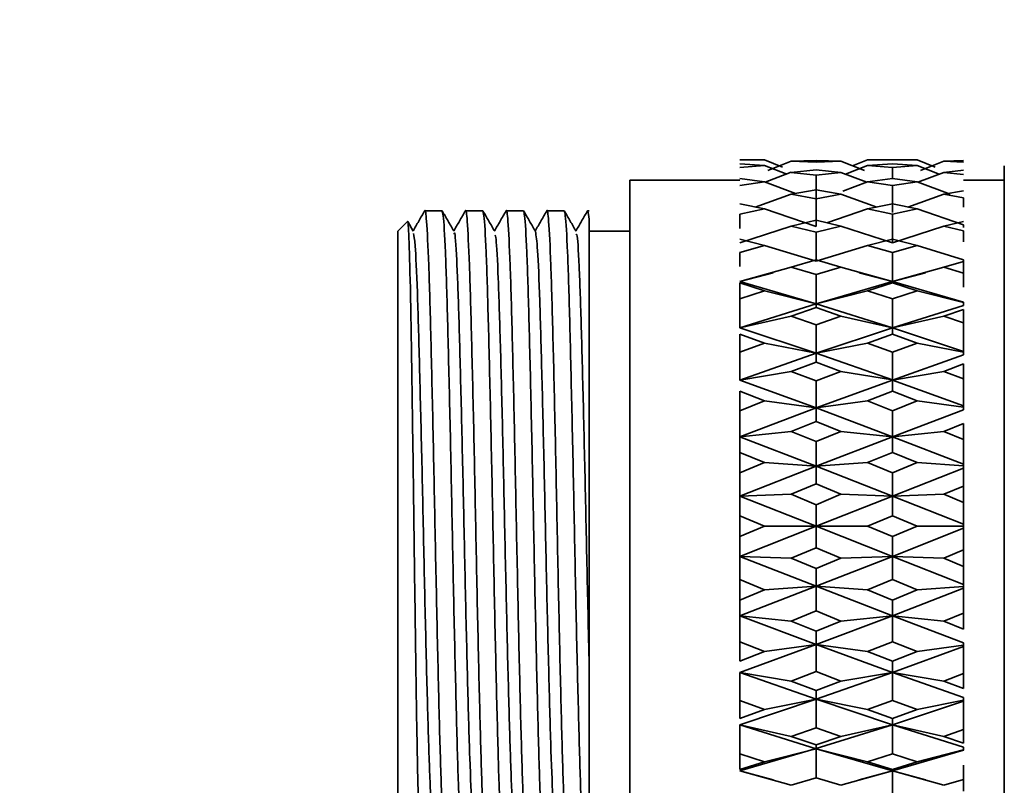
# Model space of a CAD drawing. Header units: millimetres. Extents: x -7686 to -856, y -458 to 6140.
# Tile 30 of 102: x -6019 to -5994, y 3484 to 3503. Entities that reach past the tile are written whole.
import ezdxf

# ---------------------------------------------------------------- set-up
doc = ezdxf.new("R2010")
doc.units = ezdxf.units.MM
doc.header["$LTSCALE"] = 5
doc.header["$PDSIZE"] = -1
doc.dimstyles.new('本体 安装', dxfattribs={"dimtxt": 24, "dimasz": 12, "dimexe": 7, "dimexo": 0.625, "dimtad": 1, "dimtoh": 1, "dimtxsty": 'Standard', "dimcen": 2.5, "dimclrd": 1, "dimclre": 1, "dimclrt": 4, "dimadec": 0, "dimazin": 0, "dimtfac": 1, "dimtmove": 0, "dimatfit": 3, "dimfxl": 1, "dimarcsym": 0})

# ---------------------------------------------------------------- blocks, each defined once
blk = doc.blocks.new('*D78')
at = {"color": 1, "linetype": 'ByBlock', "lineweight": -2, "transparency": 16777216}
for p, q in [((-5843.335, 3598.258), (-6087.363, 3598.258)), ((-6080.363, 3586.258), (-6080.363, 3220.258)), ((-5831.336, 3208.258), (-6087.363, 3208.258))]:
    blk.add_line(p, q, dxfattribs=at)
at = {"color": 1, "linetype": 'ByBlock', "transparency": 16777216}
for points in [[(-6082.363, 3586.258), (-6078.363, 3586.258), (-6080.363, 3598.258)], [(-6082.363, 3220.258), (-6078.363, 3220.258), (-6080.363, 3208.258)]]:
    blk.add_solid(points, dxfattribs=at)
at = {"layer": 'Defpoints', "color": 0, "linetype": 'ByBlock', "transparency": 16777216}
for p in [(-5842.71, 3598.258), (-6080.363, 3208.258), (-5830.711, 3208.258)]:
    blk.add_point(p, dxfattribs=at)
at = {"color": 4, "linetype": 'ByBlock', "transparency": 16777216, "insert": (-6092.988, 3427.581), "char_height": 24, "attachment_point": 5, "rotation": 90}
blk.add_mtext('390', dxfattribs=at)

msp = doc.modelspace()

# ---------------------------------------------------------------- linework, layer by layer
at = {"linetype": 'Continuous', "lineweight": 35}
for p, q in [((-6000.382, 3499.313), (-6000.995, 3499.313)), ((-6000.994, 3499.31), (-6000.385, 3499.313)), ((-6000.385, 3499.176), (-6000.994, 3499.217)), ((-6000.994, 3499.128), (-6000.385, 3499.176)), ((-6000.385, 3499.313), (-5999.94, 3499.137)), ((-6000.385, 3499.176), (-5999.841, 3498.965)), ((-5999.73, 3499.279), (-6000.306, 3499.052)), ((-5999.73, 3499.279), (-5999.119, 3499.298)), ((-5999.119, 3499.298), (-5999.73, 3499.279)), ((-5999.119, 3499.253), (-5999.73, 3499.279)), ((-5999.119, 3499.298), (-5998.508, 3499.279)), ((-5999.119, 3499.298), (-5998.508, 3499.279)), ((-5999.119, 3499.253), (-5998.508, 3499.279)), ((-5998.508, 3499.278), (-5997.933, 3499.052)), ((-5997.854, 3499.177), (-5998.399, 3498.964)), ((-5997.854, 3499.313), (-5998.225, 3499.167)), ((-5996.632, 3499.313), (-5997.857, 3499.313)), ((-5997.245, 3499.31), (-5997.854, 3499.313)), ((-5997.854, 3499.176), (-5997.245, 3499.217)), ((-5997.245, 3499.128), (-5997.854, 3499.176)), ((-5997.245, 3499.31), (-5996.635, 3499.313)), ((-5996.635, 3499.176), (-5997.245, 3499.217)), ((-5997.245, 3499.128), (-5996.635, 3499.176)), ((-5997.245, 3498.854), (-5997.244, 3499.128)), ((-5996.634, 3499.314), (-5996.19, 3499.137)), ((-5996.634, 3499.177), (-5996.091, 3498.964)), ((-5996.555, 3499.052), (-5995.98, 3499.278)), ((-5995.494, 3499.294), (-5995.98, 3499.279)), ((-5995.98, 3499.279), (-5995.494, 3499.259)), ((-5994.494, 3499.018), (-5994.494, 3499.169)), ((-5999.73, 3499.007), (-6000.366, 3498.763)), ((-5999.73, 3499.006), (-5999.119, 3499.069)), ((-5999.119, 3498.937), (-5999.73, 3499.006)), ((-5999.119, 3499.069), (-5998.508, 3499.006)), ((-5999.119, 3498.937), (-5998.508, 3499.006)), ((-5999.119, 3498.937), (-5999.119, 3498.3)), ((-5998.508, 3499.006), (-5997.873, 3498.764)), ((-5996.615, 3498.764), (-5995.98, 3499.006)), ((-5995.494, 3499.057), (-5995.98, 3499.006)), ((-5995.98, 3499.006), (-5995.494, 3498.952)), ((-5994.494, 3498.902), (-5994.494, 3499.017)), ((-6000.994, 3498.813), (-6003.695, 3498.813)), ((-6000.385, 3498.77), (-6000.994, 3498.854)), ((-6000.994, 3498.68), (-6000.385, 3498.77)), ((-6000.385, 3498.77), (-5999.625, 3498.488)), ((-5997.854, 3498.771), (-5998.458, 3498.546)), ((-5997.854, 3498.77), (-5997.245, 3498.854)), ((-5997.245, 3498.68), (-5997.854, 3498.77)), ((-5996.635, 3498.77), (-5997.245, 3498.854)), ((-5997.245, 3498.68), (-5996.635, 3498.77)), ((-5997.245, 3498.017), (-5997.244, 3498.68)), ((-5996.634, 3498.771), (-5995.824, 3498.468)), ((-5994.494, 3498.813), (-5995.494, 3498.813)), ((-5999.73, 3498.47), (-6000.612, 3498.154)), ((-5999.73, 3498.47), (-5999.119, 3498.575)), ((-5999.119, 3498.359), (-5999.73, 3498.47)), ((-5999.119, 3498.575), (-5998.508, 3498.47)), ((-5999.119, 3498.359), (-5998.508, 3498.47)), ((-5998.508, 3498.469), (-5997.627, 3498.154)), ((-5996.862, 3498.154), (-5995.98, 3498.469)), ((-5995.494, 3498.554), (-5995.98, 3498.47)), ((-5995.98, 3498.47), (-5995.494, 3498.382)), ((-5995.494, 3498.15), (-5995.494, 3498.382)), ((-6000.385, 3498.107), (-6000.994, 3498.232)), ((-5999.119, 3498.358), (-5999.119, 3497.674)), ((-5997.854, 3498.107), (-5997.245, 3498.232)), ((-5996.635, 3498.107), (-5997.245, 3498.232)), ((-5995.494, 3498.283), (-5995.494, 3498.344)), ((-6008.308, 3498.063), (-6008.73, 3498.063)), ((-6007.308, 3498.063), (-6007.73, 3498.063)), ((-6006.308, 3498.063), (-6006.73, 3498.063)), ((-6005.308, 3498.063), (-6005.73, 3498.063)), ((-6004.694, 3498.063), (-6004.73, 3498.063)), ((-6000.994, 3497.977), (-6000.385, 3498.107)), ((-6000.994, 3497.627), (-6000.994, 3497.977)), ((-6000.385, 3498.107), (-5999.119, 3497.674)), ((-5997.854, 3498.108), (-5998.851, 3497.766)), ((-5997.245, 3497.976), (-5997.854, 3498.107)), ((-5997.245, 3497.976), (-5996.635, 3498.107)), ((-5997.245, 3497.276), (-5997.244, 3497.976)), ((-5996.634, 3498.108), (-5995.494, 3497.715)), ((-6009.157, 3497.801), (-6009.394, 3497.563)), ((-6009.014, 3497.558), (-6009.152, 3497.798)), ((-5999.73, 3497.686), (-6000.994, 3497.276)), ((-5999.73, 3497.686), (-5999.119, 3497.829)), ((-5999.119, 3497.536), (-5999.73, 3497.686)), ((-5999.119, 3497.829), (-5998.508, 3497.686)), ((-5999.119, 3497.536), (-5998.508, 3497.686)), ((-5998.508, 3497.685), (-5997.245, 3497.276)), ((-5997.245, 3497.276), (-5995.98, 3497.685)), ((-5995.494, 3497.8), (-5995.98, 3497.686)), ((-5995.98, 3497.686), (-5995.494, 3497.567)), ((-5995.494, 3497.649), (-5995.494, 3497.715)), ((-6009.394, 3483.063), (-6009.394, 3497.563)), ((-6003.694, 3497.563), (-6004.694, 3497.563)), ((-5999.119, 3497.536), (-5999.119, 3496.824)), ((-5995.494, 3497.299), (-5995.494, 3497.567)), ((-6000.385, 3497.208), (-6000.994, 3497.369)), ((-6000.994, 3497.041), (-6000.385, 3497.208)), ((-6000.385, 3497.207), (-5999.119, 3496.824)), ((-5997.854, 3497.208), (-5999.119, 3496.825)), ((-5997.854, 3497.208), (-5997.245, 3497.369)), ((-5997.245, 3497.041), (-5997.854, 3497.208)), ((-5996.635, 3497.208), (-5997.245, 3497.369)), ((-5997.245, 3497.041), (-5996.635, 3497.208)), ((-5996.634, 3497.208), (-5995.494, 3496.86)), ((-6000.994, 3496.691), (-6000.994, 3497.041)), ((-5997.245, 3496.324), (-5997.244, 3497.041)), ((-5999.73, 3496.677), (-5999.119, 3496.855)), ((-5999.119, 3496.855), (-5998.508, 3496.677)), ((-5995.494, 3496.819), (-5995.98, 3496.677)), ((-5995.494, 3496.793), (-5995.494, 3496.86)), ((-5995.494, 3496.532), (-5995.494, 3496.819)), ((-5999.73, 3496.677), (-6000.994, 3496.324)), ((-6000.994, 3496.324), (-6000.177, 3496.542)), ((-5999.119, 3496.494), (-5999.73, 3496.677)), ((-5999.119, 3496.494), (-5998.508, 3496.677)), ((-5999.119, 3496.494), (-5999.119, 3495.777)), ((-5998.508, 3496.677), (-5997.245, 3496.324)), ((-5997.245, 3496.324), (-5998.06, 3496.541)), ((-5997.245, 3496.323), (-5995.98, 3496.677)), ((-5997.245, 3496.324), (-5996.429, 3496.542)), ((-5995.98, 3496.677), (-5995.494, 3496.532)), ((-5995.494, 3496.182), (-5995.494, 3496.532)), ((-6000.994, 3496.324), (-5999.119, 3495.777)), ((-6000.385, 3496.098), (-6000.994, 3496.292)), ((-6000.994, 3495.9), (-6000.994, 3496.292)), ((-5999.119, 3495.777), (-5997.245, 3496.324)), ((-5997.854, 3496.098), (-5997.245, 3496.292)), ((-5997.245, 3496.324), (-5995.494, 3495.815)), ((-5997.244, 3496.292), (-5997.245, 3496.323)), ((-5996.635, 3496.098), (-5997.245, 3496.292)), ((-6000.994, 3495.9), (-6000.385, 3496.098)), ((-6000.385, 3496.098), (-5999.119, 3495.776)), ((-5997.854, 3496.098), (-5999.119, 3495.777)), ((-5997.245, 3495.9), (-5997.854, 3496.098)), ((-5997.245, 3495.9), (-5996.635, 3496.098)), ((-5996.634, 3496.099), (-5995.494, 3495.807)), ((-6000.994, 3495.189), (-6000.994, 3495.9)), ((-6000.994, 3495.189), (-5999.119, 3495.777)), ((-5999.119, 3495.683), (-5999.119, 3495.777)), ((-5997.245, 3495.189), (-5999.119, 3495.776)), ((-5997.245, 3495.189), (-5997.244, 3495.9)), ((-5997.245, 3495.189), (-5995.494, 3495.739)), ((-5995.494, 3495.807), (-5995.494, 3495.815)), ((-5995.494, 3495.739), (-5995.494, 3495.807)), ((-5999.73, 3495.475), (-6000.994, 3495.189)), ((-5999.73, 3495.475), (-5999.119, 3495.683)), ((-5999.119, 3495.264), (-5999.73, 3495.475)), ((-5999.119, 3495.683), (-5998.508, 3495.475)), ((-5999.119, 3495.264), (-5998.508, 3495.475)), ((-5995.494, 3495.64), (-5995.98, 3495.475)), ((-5995.98, 3495.475), (-5995.494, 3495.308)), ((-5995.494, 3495.308), (-5995.494, 3495.64)), ((-5999.119, 3495.264), (-5999.119, 3494.563)), ((-5998.508, 3495.475), (-5997.245, 3495.189)), ((-5997.245, 3495.188), (-5995.98, 3495.475)), ((-5995.494, 3494.606), (-5995.494, 3495.308)), ((-6000.994, 3495.189), (-5999.119, 3494.563)), ((-6000.385, 3494.813), (-6000.994, 3495.033)), ((-6000.994, 3494.59), (-6000.994, 3495.033)), ((-5999.119, 3494.563), (-5997.245, 3495.189)), ((-5997.854, 3494.813), (-5997.245, 3495.033)), ((-5997.245, 3495.189), (-5995.494, 3494.606)), ((-5997.244, 3495.033), (-5997.245, 3495.188)), ((-5996.635, 3494.813), (-5997.245, 3495.033)), ((-6000.994, 3494.59), (-6000.385, 3494.813)), ((-6000.385, 3494.813), (-5999.119, 3494.563)), ((-5997.854, 3494.813), (-5999.119, 3494.563)), ((-5997.245, 3494.59), (-5997.854, 3494.813)), ((-5997.245, 3494.59), (-5996.635, 3494.813)), ((-5996.634, 3494.814), (-5995.494, 3494.587)), ((-6000.994, 3493.905), (-6000.994, 3494.59)), ((-6000.994, 3493.905), (-5999.119, 3494.563)), ((-5999.119, 3494.347), (-5999.119, 3494.564)), ((-5997.245, 3493.906), (-5999.119, 3494.563)), ((-5997.245, 3493.905), (-5997.244, 3494.59)), ((-5997.245, 3493.905), (-5995.494, 3494.52)), ((-5995.494, 3494.586), (-5995.494, 3494.606)), ((-5995.494, 3494.52), (-5995.494, 3494.586)), ((-5999.73, 3494.117), (-5999.119, 3494.347)), ((-5999.119, 3494.347), (-5998.508, 3494.117)), ((-5995.494, 3494.3), (-5995.98, 3494.117)), ((-5995.494, 3493.932), (-5995.494, 3494.3)), ((-5999.73, 3494.117), (-6000.994, 3493.905)), ((-5999.119, 3493.883), (-5999.73, 3494.117)), ((-5999.119, 3493.883), (-5998.508, 3494.117)), ((-5998.508, 3494.116), (-5997.245, 3493.906)), ((-5997.245, 3493.905), (-5995.98, 3494.116)), ((-5995.98, 3494.117), (-5995.494, 3493.932)), ((-6000.994, 3493.905), (-5999.119, 3493.22)), ((-5999.119, 3493.22), (-5997.245, 3493.905)), ((-5999.119, 3493.884), (-5999.119, 3493.22)), ((-5997.244, 3493.63), (-5997.245, 3493.905)), ((-5997.245, 3493.905), (-5995.494, 3493.267)), ((-5995.494, 3493.267), (-5995.494, 3493.932)), ((-6000.385, 3493.391), (-6000.994, 3493.63)), ((-6000.994, 3493.15), (-6000.994, 3493.63)), ((-5997.854, 3493.391), (-5997.245, 3493.63)), ((-5996.635, 3493.391), (-5997.245, 3493.63)), ((-6000.994, 3493.15), (-6000.385, 3493.391)), ((-6000.385, 3493.391), (-5999.119, 3493.22)), ((-5997.854, 3493.391), (-5999.119, 3493.22)), ((-5997.245, 3493.15), (-5997.854, 3493.391)), ((-5997.245, 3493.15), (-5996.635, 3493.391)), ((-5996.634, 3493.392), (-5995.494, 3493.236)), ((-6000.994, 3492.513), (-5999.119, 3493.22)), ((-6000.994, 3492.513), (-6000.994, 3493.15)), ((-5999.119, 3492.889), (-5999.119, 3493.221)), ((-5997.245, 3492.513), (-5999.119, 3493.22)), ((-5997.245, 3492.513), (-5995.494, 3493.174)), ((-5997.245, 3492.513), (-5997.244, 3493.15)), ((-5995.494, 3493.236), (-5995.494, 3493.267)), ((-5995.494, 3493.174), (-5995.494, 3493.236)), ((-5999.73, 3492.643), (-5999.119, 3492.889)), ((-5999.119, 3492.889), (-5998.508, 3492.643)), ((-5995.494, 3492.838), (-5995.98, 3492.643)), ((-5995.494, 3492.446), (-5995.494, 3492.838)), ((-5999.73, 3492.642), (-6000.994, 3492.513)), ((-5999.119, 3492.395), (-5999.73, 3492.643)), ((-5999.119, 3492.395), (-5998.508, 3492.643)), ((-5998.508, 3492.642), (-5997.245, 3492.513)), ((-5997.245, 3492.513), (-5995.98, 3492.642)), ((-5995.98, 3492.643), (-5995.494, 3492.446)), ((-6000.994, 3492.513), (-5999.119, 3491.789)), ((-6000.994, 3492.127), (-6000.994, 3492.513)), ((-5999.119, 3491.789), (-5997.245, 3492.513)), ((-5999.119, 3492.395), (-5999.119, 3491.789)), ((-5997.244, 3492.127), (-5997.245, 3492.513)), ((-5997.245, 3492.513), (-5995.494, 3491.838)), ((-5995.494, 3491.838), (-5995.494, 3492.446)), ((-6000.385, 3491.876), (-6000.994, 3492.127)), ((-6000.994, 3491.624), (-6000.994, 3492.127)), ((-5997.854, 3491.876), (-5997.245, 3492.127)), ((-5996.635, 3491.876), (-5997.245, 3492.127)), ((-6000.994, 3491.624), (-6000.385, 3491.876)), ((-6000.385, 3491.876), (-5999.119, 3491.789)), ((-5997.854, 3491.876), (-5999.119, 3491.789)), ((-5997.245, 3491.624), (-5997.854, 3491.876)), ((-5997.245, 3491.624), (-5996.635, 3491.876)), ((-5996.634, 3491.876), (-5995.494, 3491.797)), ((-6000.994, 3491.054), (-5999.119, 3491.789)), ((-6000.994, 3491.054), (-6000.994, 3491.624)), ((-5999.119, 3491.352), (-5999.119, 3491.789)), ((-5997.245, 3491.054), (-5999.119, 3491.789)), ((-5997.245, 3491.054), (-5995.494, 3491.74)), ((-5997.245, 3491.054), (-5997.244, 3491.624)), ((-5995.494, 3491.797), (-5995.494, 3491.838)), ((-5995.494, 3491.74), (-5995.494, 3491.797)), ((-5995.494, 3491.3), (-5995.494, 3491.74)), ((-5999.73, 3491.098), (-5999.119, 3491.352)), ((-5999.119, 3491.352), (-5998.508, 3491.098)), ((-5995.494, 3491.3), (-5995.98, 3491.098)), ((-5995.494, 3490.895), (-5995.494, 3491.3)), ((-5999.73, 3491.097), (-6000.994, 3491.054)), ((-6000.994, 3491.054), (-5999.119, 3490.313)), ((-6000.994, 3490.569), (-6000.994, 3491.054)), ((-5999.119, 3490.843), (-5999.73, 3491.098)), ((-5999.119, 3490.843), (-5998.508, 3491.098)), ((-5999.119, 3490.313), (-5997.245, 3491.054)), ((-5998.508, 3491.097), (-5997.245, 3491.054)), ((-5997.245, 3491.054), (-5995.98, 3491.097)), ((-5997.244, 3490.569), (-5997.245, 3491.054)), ((-5997.245, 3491.054), (-5995.494, 3490.363)), ((-5995.98, 3491.098), (-5995.494, 3490.895)), ((-5995.494, 3490.363), (-5995.494, 3490.895)), ((-5999.119, 3490.843), (-5999.119, 3490.313)), ((-6000.385, 3490.313), (-6000.994, 3490.569)), ((-6000.994, 3490.058), (-6000.994, 3490.569)), ((-5997.854, 3490.313), (-5997.245, 3490.569)), ((-5996.635, 3490.313), (-5997.245, 3490.569)), ((-6000.994, 3489.572), (-5999.119, 3490.313)), ((-6000.994, 3490.058), (-6000.385, 3490.313)), ((-6000.385, 3490.313), (-5999.119, 3490.313)), ((-5997.245, 3489.572), (-5999.119, 3490.313)), ((-5997.854, 3490.313), (-5999.119, 3490.313)), ((-5999.119, 3489.784), (-5999.119, 3490.313)), ((-5997.245, 3490.058), (-5997.854, 3490.313)), ((-5997.245, 3490.058), (-5996.635, 3490.313)), ((-5997.245, 3489.572), (-5995.494, 3490.263)), ((-5996.634, 3490.313), (-5995.494, 3490.313)), ((-5995.494, 3490.313), (-5995.494, 3490.363)), ((-5995.494, 3490.264), (-5995.494, 3490.313)), ((-5995.494, 3489.731), (-5995.494, 3490.264)), ((-6000.994, 3489.572), (-6000.994, 3490.058)), ((-5997.245, 3489.572), (-5997.244, 3490.058)), ((-5999.73, 3489.529), (-5999.119, 3489.784)), ((-5999.119, 3489.784), (-5998.508, 3489.529)), ((-5995.494, 3489.731), (-5995.98, 3489.529)), ((-5995.494, 3489.326), (-5995.494, 3489.731)), ((-6000.994, 3489.572), (-5999.119, 3488.837)), ((-5999.73, 3489.529), (-6000.994, 3489.572)), ((-6000.994, 3489.003), (-6000.994, 3489.572)), ((-5999.119, 3489.274), (-5999.73, 3489.529)), ((-5999.119, 3488.837), (-5997.245, 3489.572)), ((-5999.119, 3489.274), (-5998.508, 3489.529)), ((-5998.508, 3489.529), (-5997.245, 3489.572)), ((-5997.245, 3489.572), (-5995.494, 3488.886)), ((-5997.245, 3489.572), (-5995.98, 3489.529)), ((-5997.244, 3489.003), (-5997.245, 3489.572)), ((-5995.98, 3489.529), (-5995.494, 3489.326)), ((-5999.119, 3489.275), (-5999.119, 3488.837)), ((-5995.494, 3488.886), (-5995.494, 3489.326)), ((-6000.385, 3488.75), (-6000.994, 3489.003)), ((-6000.994, 3488.499), (-6000.994, 3489.003)), ((-5997.854, 3488.75), (-5997.245, 3489.003)), ((-5996.635, 3488.75), (-5997.245, 3489.003)), ((-6000.994, 3488.113), (-5999.119, 3488.837)), ((-6000.994, 3488.499), (-6000.385, 3488.75)), ((-6000.385, 3488.75), (-5999.119, 3488.837)), ((-5997.245, 3488.113), (-5999.119, 3488.837)), ((-5997.854, 3488.75), (-5999.119, 3488.837)), ((-5999.119, 3488.232), (-5999.119, 3488.837)), ((-5997.245, 3488.499), (-5997.854, 3488.75)), ((-5997.245, 3488.113), (-5995.494, 3488.788)), ((-5997.245, 3488.499), (-5996.635, 3488.75)), ((-5996.634, 3488.75), (-5995.494, 3488.829)), ((-5995.494, 3488.829), (-5995.494, 3488.886)), ((-5995.494, 3488.788), (-5995.494, 3488.829)), ((-5995.494, 3488.181), (-5995.494, 3488.788)), ((-6000.994, 3488.113), (-6000.994, 3488.499)), ((-5997.245, 3488.113), (-5997.244, 3488.499)), ((-5999.73, 3487.984), (-5999.119, 3488.232)), ((-5999.119, 3488.232), (-5998.508, 3487.984)), ((-6000.994, 3488.113), (-5999.119, 3487.406)), ((-5999.73, 3487.984), (-6000.994, 3488.113)), ((-6000.994, 3487.476), (-6000.994, 3488.113)), ((-5999.119, 3487.738), (-5999.73, 3487.984)), ((-5999.119, 3487.406), (-5997.245, 3488.113)), ((-5999.119, 3487.738), (-5998.508, 3487.984)), ((-5998.508, 3487.984), (-5997.245, 3488.113)), ((-5997.245, 3488.113), (-5995.494, 3487.453)), ((-5997.245, 3488.113), (-5995.98, 3487.984)), ((-5997.244, 3487.476), (-5997.245, 3488.113)), ((-5995.494, 3488.181), (-5995.98, 3487.984)), ((-5995.98, 3487.984), (-5995.494, 3487.788)), ((-5995.494, 3487.788), (-5995.494, 3488.181)), ((-5999.119, 3487.738), (-5999.119, 3487.406)), ((-6000.385, 3487.235), (-6000.994, 3487.476)), ((-6000.994, 3486.996), (-6000.994, 3487.476)), ((-6000.994, 3486.721), (-5999.119, 3487.406)), ((-6000.385, 3487.235), (-5999.119, 3487.406)), ((-5997.245, 3486.721), (-5999.119, 3487.406)), ((-5997.854, 3487.235), (-5999.119, 3487.406)), ((-5999.119, 3486.743), (-5999.119, 3487.406)), ((-5997.854, 3487.235), (-5997.245, 3487.476)), ((-5996.635, 3487.235), (-5997.245, 3487.476)), ((-5997.245, 3486.721), (-5995.494, 3487.359)), ((-5996.634, 3487.235), (-5995.494, 3487.39)), ((-5995.494, 3487.39), (-5995.494, 3487.453)), ((-5995.494, 3487.359), (-5995.494, 3487.39)), ((-5995.494, 3486.695), (-5995.494, 3487.359)), ((-6000.994, 3486.996), (-6000.385, 3487.235)), ((-5997.245, 3486.996), (-5997.854, 3487.235)), ((-5997.245, 3486.996), (-5996.635, 3487.235)), ((-5997.245, 3486.721), (-5997.244, 3486.996)), ((-6000.994, 3486.721), (-5999.119, 3486.063)), ((-5999.73, 3486.509), (-6000.994, 3486.721)), ((-6000.994, 3486.036), (-6000.994, 3486.721)), ((-5999.73, 3486.51), (-5999.119, 3486.743)), ((-5999.119, 3486.743), (-5998.508, 3486.51)), ((-5999.119, 3486.064), (-5997.245, 3486.721)), ((-5998.508, 3486.51), (-5997.245, 3486.721)), ((-5997.245, 3486.721), (-5995.494, 3486.106)), ((-5997.245, 3486.721), (-5995.98, 3486.51)), ((-5997.244, 3486.036), (-5997.245, 3486.721)), ((-5995.494, 3486.695), (-5995.98, 3486.51)), ((-5995.494, 3486.327), (-5995.494, 3486.695)), ((-5999.119, 3486.279), (-5999.73, 3486.51)), ((-5999.119, 3486.279), (-5998.508, 3486.51)), ((-5995.98, 3486.51), (-5995.494, 3486.326)), ((-6000.994, 3485.438), (-5999.119, 3486.064)), ((-6000.385, 3485.813), (-5999.119, 3486.063)), ((-5999.119, 3486.28), (-5999.119, 3486.064)), ((-5997.245, 3485.438), (-5999.119, 3486.063)), ((-5997.854, 3485.813), (-5999.119, 3486.063)), ((-5999.119, 3485.363), (-5999.119, 3486.063)), ((-5995.494, 3486.04), (-5995.494, 3486.106)), ((-6000.385, 3485.813), (-6000.994, 3486.036)), ((-6000.994, 3485.594), (-6000.994, 3486.036)), ((-6000.994, 3485.594), (-6000.385, 3485.813)), ((-5997.854, 3485.813), (-5997.245, 3486.036)), ((-5997.245, 3485.594), (-5997.854, 3485.813)), ((-5996.635, 3485.813), (-5997.245, 3486.036)), ((-5997.245, 3485.438), (-5995.494, 3486.02)), ((-5997.245, 3485.594), (-5996.635, 3485.813)), ((-5996.634, 3485.813), (-5995.494, 3486.04)), ((-5995.494, 3486.02), (-5995.494, 3486.04)), ((-5995.494, 3485.319), (-5995.494, 3486.02)), ((-5997.245, 3485.438), (-5997.244, 3485.594)), ((-6000.994, 3485.438), (-5999.119, 3484.849)), ((-5999.73, 3485.151), (-6000.994, 3485.438)), ((-6000.994, 3484.726), (-6000.994, 3485.438)), ((-5999.73, 3485.151), (-5999.119, 3485.362)), ((-5999.119, 3484.85), (-5997.245, 3485.438)), ((-5999.119, 3485.362), (-5998.508, 3485.151)), ((-5998.508, 3485.151), (-5997.245, 3485.438)), ((-5997.245, 3485.438), (-5995.494, 3484.888)), ((-5997.245, 3485.438), (-5995.98, 3485.151)), ((-5997.244, 3484.726), (-5997.245, 3485.438)), ((-5995.494, 3485.319), (-5995.98, 3485.151)), ((-5995.494, 3484.986), (-5995.494, 3485.319)), ((-5999.119, 3484.944), (-5999.73, 3485.151)), ((-5999.119, 3484.944), (-5998.508, 3485.151)), ((-5995.98, 3485.151), (-5995.494, 3484.986)), ((-6000.994, 3484.303), (-5999.119, 3484.85)), ((-6000.385, 3484.528), (-5999.119, 3484.849)), ((-5999.119, 3484.944), (-5999.119, 3484.85)), ((-5997.245, 3484.303), (-5999.119, 3484.849)), ((-5997.854, 3484.528), (-5999.119, 3484.849)), ((-5999.119, 3484.133), (-5999.119, 3484.849)), ((-5995.494, 3484.82), (-5995.494, 3484.888)), ((-6000.385, 3484.528), (-6000.994, 3484.726)), ((-6000.994, 3484.335), (-6000.994, 3484.726)), ((-5997.854, 3484.528), (-5997.245, 3484.726)), ((-5997.245, 3484.303), (-5995.494, 3484.811)), ((-5996.635, 3484.528), (-5997.245, 3484.726)), ((-5996.634, 3484.528), (-5995.494, 3484.82)), ((-5995.494, 3484.812), (-5995.494, 3484.82)), ((-6000.994, 3484.335), (-6000.385, 3484.528)), ((-5997.245, 3484.335), (-5997.854, 3484.528)), ((-5997.245, 3484.335), (-5996.635, 3484.528)), ((-5995.494, 3484.095), (-5995.494, 3484.444)), ((-6000.994, 3484.303), (-6000.177, 3484.084)), ((-5999.73, 3483.949), (-6000.994, 3484.303)), ((-5999.73, 3483.949), (-5999.119, 3484.133)), ((-5999.119, 3484.133), (-5998.508, 3483.949)), ((-5998.508, 3483.949), (-5997.245, 3484.303)), ((-5998.06, 3484.085), (-5997.245, 3484.303)), ((-5997.245, 3484.303), (-5997.244, 3484.335)), ((-5997.245, 3484.303), (-5996.429, 3484.085)), ((-5997.245, 3484.303), (-5995.98, 3483.949)), ((-5997.244, 3483.586), (-5997.245, 3484.303)), ((-5995.494, 3484.094), (-5995.98, 3483.949)), ((-5995.494, 3483.807), (-5995.494, 3484.094))]:
    msp.add_line(p, q, dxfattribs=at)
at = {"color": 4, "linetype": 'ByBlock'}
for radius, start, end in [(872.295, 310, 170), (463.399, 110.79207, 194.20793)]:
    msp.add_arc((-5842.71, 3598.258), radius, start, end, dxfattribs=at)
at = {"linetype": 'Continuous', "lineweight": 35}
for points, knots in [([(-5994.494, 3498.62), (-5994.494, 3498.632), (-5994.494, 3498.726), (-5994.494, 3498.819), (-5994.494, 3498.9)], [0, 0, 0, 0, 0.129206, 1, 1, 1, 1]), ([(-5994.494, 3498.372), (-5994.494, 3498.38), (-5994.494, 3498.462), (-5994.494, 3498.544), (-5994.494, 3498.618)], [0, 0, 0, 0, 0.103605, 1, 1, 1, 1]), ([(-5994.494, 3497.969), (-5994.494, 3498.015), (-5994.494, 3498.149), (-5994.494, 3498.282), (-5994.494, 3498.37)], [0, 0, 0, 0, 0.340504, 1, 1, 1, 1]), ([(-6008.734, 3498.062), (-6008.783, 3497.977), (-6008.878, 3497.813), (-6008.973, 3497.648), (-6009.019, 3497.568)], [0, 0, 0, 0, 0.512801, 1, 1, 1, 1]), ([(-6008.23, 3482.563), (-6008.24, 3482.589), (-6008.266, 3482.662), (-6008.314, 3483.465), (-6008.366, 3485.141), (-6008.421, 3487.412), (-6008.475, 3490.007), (-6008.527, 3492.638), (-6008.583, 3495.003), (-6008.634, 3496.853), (-6008.686, 3497.834), (-6008.719, 3498.125), (-6008.734, 3498.048), (-6008.736, 3498.039)], [0, 0, 0, 0, 0.057577, 0.163793, 0.270009, 0.376222, 0.482437, 0.588651, 0.694864, 0.80108, 0.907293, 0.989218, 1, 1, 1, 1]), ([(-6008.308, 3498.063), (-6008.299, 3498.037), (-6008.272, 3497.964), (-6008.224, 3497.161), (-6008.173, 3495.485), (-6008.118, 3493.214), (-6008.063, 3490.619), (-6008.012, 3487.988), (-6007.955, 3485.623), (-6007.905, 3483.773), (-6007.852, 3482.792), (-6007.82, 3482.501), (-6007.804, 3482.579), (-6007.802, 3482.588)], [0, 0, 0, 0, 0.057566, 0.163733, 0.269901, 0.376066, 0.482232, 0.588398, 0.694562, 0.80073, 0.906894, 0.988767, 1, 1, 1, 1]), ([(-6008.014, 3497.558), (-6008.062, 3497.642), (-6008.159, 3497.81), (-6008.256, 3497.978), (-6008.305, 3498.062)], [0, 0, 0, 0, 0.499985, 1, 1, 1, 1]), ([(-6007.734, 3498.062), (-6007.783, 3497.977), (-6007.878, 3497.813), (-6007.973, 3497.648), (-6008.019, 3497.568)], [0, 0, 0, 0, 0.513112, 1, 1, 1, 1]), ([(-6007.23, 3482.563), (-6007.24, 3482.589), (-6007.266, 3482.662), (-6007.314, 3483.465), (-6007.366, 3485.141), (-6007.421, 3487.412), (-6007.475, 3490.007), (-6007.527, 3492.638), (-6007.583, 3495.003), (-6007.634, 3496.853), (-6007.686, 3497.835), (-6007.719, 3498.125), (-6007.734, 3498.048), (-6007.736, 3498.038)], [0, 0, 0, 0, 0.057556, 0.163733, 0.26991, 0.376084, 0.48226, 0.588435, 0.694609, 0.800786, 0.90696, 0.988855, 1, 1, 1, 1]), ([(-6007.308, 3498.063), (-6007.299, 3498.037), (-6007.272, 3497.964), (-6007.224, 3497.161), (-6007.173, 3495.485), (-6007.118, 3493.214), (-6007.063, 3490.619), (-6007.012, 3487.988), (-6006.955, 3485.623), (-6006.905, 3483.773), (-6006.852, 3482.792), (-6006.82, 3482.501), (-6006.804, 3482.578), (-6006.803, 3482.587)], [0, 0, 0, 0, 0.057594, 0.163813, 0.270032, 0.376248, 0.482466, 0.588683, 0.694898, 0.801118, 0.907334, 0.989246, 1, 1, 1, 1]), ([(-6007.014, 3497.558), (-6007.062, 3497.642), (-6007.159, 3497.81), (-6007.256, 3497.978), (-6007.305, 3498.062)], [0, 0, 0, 0, 0.499986, 1, 1, 1, 1]), ([(-6006.734, 3498.062), (-6006.783, 3497.977), (-6006.878, 3497.813), (-6006.973, 3497.648), (-6007.019, 3497.568)], [0, 0, 0, 0, 0.512811, 1, 1, 1, 1]), ([(-6006.23, 3482.563), (-6006.24, 3482.589), (-6006.266, 3482.662), (-6006.314, 3483.465), (-6006.366, 3485.141), (-6006.421, 3487.412), (-6006.475, 3490.007), (-6006.527, 3492.638), (-6006.583, 3495.003), (-6006.634, 3496.853), (-6006.686, 3497.834), (-6006.719, 3498.125), (-6006.734, 3498.048), (-6006.736, 3498.039)], [0, 0, 0, 0, 0.057576, 0.163791, 0.270007, 0.376219, 0.482433, 0.588646, 0.694858, 0.801073, 0.907286, 0.98921, 1, 1, 1, 1]), ([(-6006.308, 3498.063), (-6006.299, 3498.037), (-6006.272, 3497.964), (-6006.224, 3497.161), (-6006.173, 3495.485), (-6006.118, 3493.214), (-6006.063, 3490.619), (-6006.012, 3487.988), (-6005.955, 3485.623), (-6005.905, 3483.773), (-6005.852, 3482.792), (-6005.82, 3482.501), (-6005.804, 3482.578), (-6005.803, 3482.587)], [0, 0, 0, 0, 0.0576, 0.163831, 0.270062, 0.37629, 0.48252, 0.588749, 0.694977, 0.801208, 0.907435, 0.989357, 1, 1, 1, 1]), ([(-6006.013, 3497.558), (-6006.062, 3497.642), (-6006.159, 3497.81), (-6006.256, 3497.977), (-6006.304, 3498.061)], [0, 0, 0, 0, 0.499986, 1, 1, 1, 1]), ([(-6005.734, 3498.062), (-6005.783, 3497.977), (-6005.878, 3497.813), (-6005.973, 3497.648), (-6006.019, 3497.568)], [0, 0, 0, 0, 0.513176, 1, 1, 1, 1]), ([(-6005.23, 3482.563), (-6005.24, 3482.589), (-6005.266, 3482.662), (-6005.314, 3483.465), (-6005.366, 3485.141), (-6005.421, 3487.412), (-6005.475, 3490.007), (-6005.527, 3492.638), (-6005.583, 3495.003), (-6005.634, 3496.853), (-6005.686, 3497.835), (-6005.719, 3498.125), (-6005.734, 3498.047), (-6005.736, 3498.038)], [0, 0, 0, 0, 0.0575512, 0.1637197, 0.2698888, 0.3760546, 0.4822217, 0.5883884, 0.694554, 0.8007228, 0.9068884, 0.9887774, 1, 1, 1, 1]), ([(-6005.308, 3498.063), (-6005.299, 3498.037), (-6005.272, 3497.964), (-6005.224, 3497.161), (-6005.173, 3495.485), (-6005.118, 3493.214), (-6005.063, 3490.619), (-6005.012, 3487.988), (-6004.955, 3485.623), (-6004.905, 3483.773), (-6004.852, 3482.791), (-6004.82, 3482.501), (-6004.804, 3482.579), (-6004.802, 3482.589)], [0, 0, 0, 0, 0.057548, 0.163682, 0.269816, 0.375947, 0.48208, 0.588212, 0.694343, 0.800477, 0.906608, 0.988455, 1, 1, 1, 1]), ([(-6005.014, 3497.558), (-6005.062, 3497.642), (-6005.159, 3497.81), (-6005.256, 3497.978), (-6005.305, 3498.062)], [0, 0, 0, 0, 0.499986, 1, 1, 1, 1]), ([(-6004.734, 3498.062), (-6004.783, 3497.977), (-6004.878, 3497.813), (-6004.973, 3497.648), (-6005.019, 3497.568)], [0, 0, 0, 0, 0.512816, 1, 1, 1, 1]), ([(-6004.694, 3497.857), (-6004.704, 3497.938), (-6004.716, 3498.041), (-6004.73, 3498.073), (-6004.734, 3498.049), (-6004.736, 3498.039)], [0, 0, 0, 0, 0.686282, 0.871331, 1, 1, 1, 1]), ([(-5994.494, 3497.597), (-5994.494, 3497.642), (-5994.494, 3497.765), (-5994.494, 3497.888), (-5994.494, 3497.967)], [0, 0, 0, 0, 0.363281, 1, 1, 1, 1]), ([(-6008.894, 3483.661), (-6008.9, 3483.93), (-6008.918, 3484.692), (-6008.946, 3486.475), (-6008.981, 3488.959), (-6009.014, 3491.589), (-6009.05, 3494.049), (-6009.082, 3496.068), (-6009.117, 3497.409), (-6009.142, 3497.797), (-6009.155, 3497.8), (-6009.157, 3497.801)], [0, 0, 0, 0, 0.071486, 0.202615, 0.333548, 0.464263, 0.594359, 0.723721, 0.852897, 0.980891, 1, 1, 1, 1]), ([(-6004.694, 3487.034), (-6004.694, 3487.459), (-6004.694, 3488.618), (-6004.694, 3490.752), (-6004.694, 3493.217), (-6004.694, 3495.412), (-6004.694, 3497.06), (-6004.694, 3497.603), (-6004.694, 3497.857)], [0, 0, 0, 0, 0.104451, 0.284835, 0.465992, 0.651946, 0.837652, 1, 1, 1, 1]), ([(-6008.525, 3483.146), (-6008.529, 3483.131), (-6008.551, 3483.053), (-6008.593, 3483.733), (-6008.646, 3485.141), (-6008.699, 3487.197), (-6008.755, 3489.587), (-6008.806, 3492.062), (-6008.863, 3494.344), (-6008.913, 3496.15), (-6008.966, 3497.316), (-6008.999, 3497.445), (-6009.013, 3497.504)], [0, 0, 0, 0, 0.027932, 0.137818, 0.247735, 0.357767, 0.467767, 0.577695, 0.687549, 0.797626, 0.907527, 1, 1, 1, 1]), ([(-6007.525, 3483.113), (-6007.54, 3483.182), (-6007.574, 3483.33), (-6007.627, 3484.531), (-6007.678, 3486.359), (-6007.735, 3488.653), (-6007.785, 3491.13), (-6007.841, 3493.511), (-6007.894, 3495.55), (-6007.947, 3496.93), (-6007.989, 3497.588), (-6008.01, 3497.503), (-6008.014, 3497.488)], [0, 0, 0, 0, 0.096301, 0.206338, 0.316269, 0.42615, 0.536251, 0.646124, 0.756055, 0.866084, 0.976112, 1, 1, 1, 1]), ([(-6006.525, 3483.171), (-6006.534, 3483.165), (-6006.559, 3483.149), (-6006.607, 3484.006), (-6006.658, 3485.588), (-6006.713, 3487.745), (-6006.767, 3490.181), (-6006.819, 3492.634), (-6006.875, 3494.833), (-6006.926, 3496.487), (-6006.975, 3497.431), (-6007.003, 3497.452), (-6007.013, 3497.46)], [0, 0, 0, 0, 0.054381, 0.164286, 0.274335, 0.384178, 0.494094, 0.604076, 0.714091, 0.823997, 0.933883, 1, 1, 1, 1]), ([(-6005.525, 3483.108), (-6005.527, 3483.099), (-6005.546, 3483.001), (-6005.585, 3483.596), (-6005.639, 3484.891), (-6005.691, 3486.882), (-6005.748, 3489.237), (-6005.798, 3491.718), (-6005.855, 3494.044), (-6005.906, 3495.933), (-6005.961, 3497.24), (-6005.996, 3497.448), (-6006.014, 3497.551)], [0, 0, 0, 0, 0.012005, 0.121957, 0.231962, 0.342012, 0.452077, 0.562071, 0.672099, 0.782187, 0.892126, 1, 1, 1, 1]), ([(-6004.694, 3487.034), (-6004.705, 3487.466), (-6004.734, 3488.645), (-6004.778, 3490.784), (-6004.833, 3493.19), (-6004.887, 3495.294), (-6004.939, 3496.779), (-6004.984, 3497.533), (-6005.007, 3497.478), (-6005.014, 3497.464)], [0, 0, 0, 0, 0.09763, 0.266031, 0.434359, 0.602732, 0.771143, 0.939541, 1, 1, 1, 1]), ([(-5994.494, 3497.086), (-5994.494, 3497.163), (-5994.494, 3497.333), (-5994.494, 3497.503), (-5994.494, 3497.595)], [0, 0, 0, 0, 0.456682, 1, 1, 1, 1]), ([(-5994.494, 3496.601), (-5994.494, 3496.681), (-5994.494, 3496.841), (-5994.494, 3497.002), (-5994.494, 3497.083)], [0, 0, 0, 0, 0.496074, 1, 1, 1, 1]), ([(-5994.494, 3496.037), (-5994.494, 3496.131), (-5994.494, 3496.318), (-5994.494, 3496.505), (-5994.494, 3496.599)], [0, 0, 0, 0, 0.49999, 1, 1, 1, 1]), ([(-5994.494, 3495.994), (-5994.494, 3496.001), (-5994.494, 3496.017), (-5994.494, 3496.03), (-5994.494, 3496.037)], [0, 0, 0, 0, 0.499992, 1, 1, 1, 1]), ([(-5994.494, 3495.507), (-5994.494, 3495.589), (-5994.494, 3495.751), (-5994.494, 3495.913), (-5994.494, 3495.994)], [0, 0, 0, 0, 0.499992, 1, 1, 1, 1]), ([(-5994.494, 3495.412), (-5994.494, 3495.428), (-5994.494, 3495.461), (-5994.494, 3495.492), (-5994.494, 3495.508)], [0, 0, 0, 0, 0.49999, 1, 1, 1, 1]), ([(-5994.494, 3494.859), (-5994.494, 3494.951), (-5994.494, 3495.135), (-5994.494, 3495.32), (-5994.494, 3495.412)], [0, 0, 0, 0, 0.49999, 1, 1, 1, 1]), ([(-5994.494, 3494.732), (-5994.494, 3494.754), (-5994.494, 3494.796), (-5994.494, 3494.838), (-5994.494, 3494.859)], [0, 0, 0, 0, 0.499992, 1, 1, 1, 1]), ([(-5994.494, 3494.26), (-5994.494, 3494.339), (-5994.494, 3494.496), (-5994.494, 3494.653), (-5994.494, 3494.732)], [0, 0, 0, 0, 0.499992, 1, 1, 1, 1]), ([(-5994.494, 3494.07), (-5994.494, 3494.102), (-5994.494, 3494.166), (-5994.494, 3494.229), (-5994.494, 3494.26)], [0, 0, 0, 0, 0.49999, 1, 1, 1, 1]), ([(-5994.494, 3493.543), (-5994.494, 3493.631), (-5994.494, 3493.806), (-5994.494, 3493.982), (-5994.494, 3494.07)], [0, 0, 0, 0, 0.49999, 1, 1, 1, 1]), ([(-5994.494, 3493.336), (-5994.494, 3493.371), (-5994.494, 3493.44), (-5994.494, 3493.509), (-5994.494, 3493.543)], [0, 0, 0, 0, 0.499992, 1, 1, 1, 1]), ([(-5994.494, 3492.893), (-5994.494, 3492.967), (-5994.494, 3493.114), (-5994.494, 3493.262), (-5994.494, 3493.336)], [0, 0, 0, 0, 0.499992, 1, 1, 1, 1]), ([(-5994.494, 3492.614), (-5994.494, 3492.661), (-5994.494, 3492.755), (-5994.494, 3492.847), (-5994.494, 3492.893)], [0, 0, 0, 0, 0.49999, 1, 1, 1, 1]), ([(-5994.494, 3492.128), (-5994.494, 3492.209), (-5994.494, 3492.371), (-5994.494, 3492.533), (-5994.494, 3492.614)], [0, 0, 0, 0, 0.49999, 1, 1, 1, 1]), ([(-5994.494, 3491.848), (-5994.494, 3491.895), (-5994.494, 3491.989), (-5994.494, 3492.082), (-5994.494, 3492.128)], [0, 0, 0, 0, 0.499992, 1, 1, 1, 1]), ([(-5994.494, 3491.448), (-5994.494, 3491.514), (-5994.494, 3491.647), (-5994.494, 3491.781), (-5994.494, 3491.848)], [0, 0, 0, 0, 0.499992, 1, 1, 1, 1]), ([(-5994.494, 3491.088), (-5994.494, 3491.148), (-5994.494, 3491.269), (-5994.494, 3491.388), (-5994.494, 3491.448)], [0, 0, 0, 0, 0.49999, 1, 1, 1, 1]), ([(-5994.494, 3490.659), (-5994.494, 3490.73), (-5994.494, 3490.873), (-5994.494, 3491.016), (-5994.494, 3491.088)], [0, 0, 0, 0, 0.49999, 1, 1, 1, 1]), ([(-5994.494, 3490.313), (-5994.494, 3490.371), (-5994.494, 3490.487), (-5994.494, 3490.601), (-5994.494, 3490.659)], [0, 0, 0, 0, 0.499992, 1, 1, 1, 1]), ([(-5994.494, 3489.967), (-5994.494, 3490.025), (-5994.494, 3490.14), (-5994.494, 3490.255), (-5994.494, 3490.313)], [0, 0, 0, 0, 0.499992, 1, 1, 1, 1]), ([(-5994.494, 3489.538), (-5994.494, 3489.61), (-5994.494, 3489.754), (-5994.494, 3489.896), (-5994.494, 3489.967)], [0, 0, 0, 0, 0.49999, 1, 1, 1, 1]), ([(-5994.494, 3489.179), (-5994.494, 3489.238), (-5994.494, 3489.358), (-5994.494, 3489.478), (-5994.494, 3489.538)], [0, 0, 0, 0, 0.49999, 1, 1, 1, 1]), ([(-5994.494, 3488.778), (-5994.494, 3488.845), (-5994.494, 3488.979), (-5994.494, 3489.112), (-5994.494, 3489.179)], [0, 0, 0, 0, 0.499992, 1, 1, 1, 1]), ([(-5994.494, 3488.498), (-5994.494, 3488.544), (-5994.494, 3488.637), (-5994.494, 3488.731), (-5994.494, 3488.779)], [0, 0, 0, 0, 0.499992, 1, 1, 1, 1]), ([(-5994.494, 3488.012), (-5994.494, 3488.094), (-5994.494, 3488.256), (-5994.494, 3488.417), (-5994.494, 3488.498)], [0, 0, 0, 0, 0.49999, 1, 1, 1, 1]), ([(-5994.494, 3487.733), (-5994.494, 3487.779), (-5994.494, 3487.872), (-5994.494, 3487.965), (-5994.494, 3488.012)], [0, 0, 0, 0, 0.49999, 1, 1, 1, 1]), ([(-5994.494, 3487.29), (-5994.494, 3487.364), (-5994.494, 3487.512), (-5994.494, 3487.66), (-5994.494, 3487.733)], [0, 0, 0, 0, 0.499992, 1, 1, 1, 1]), ([(-5994.494, 3487.084), (-5994.494, 3487.118), (-5994.494, 3487.186), (-5994.494, 3487.256), (-5994.494, 3487.29)], [0, 0, 0, 0, 0.499992, 1, 1, 1, 1]), ([(-6004.694, 3482.864), (-6004.694, 3482.846), (-6004.694, 3482.796), (-6004.694, 3483.674), (-6004.694, 3485.154), (-6004.694, 3486.46), (-6004.694, 3487.034)], [0, 0, 0, 0, 0.167496, 0.469917, 0.767208, 1, 1, 1, 1]), ([(-5994.494, 3486.556), (-5994.494, 3486.644), (-5994.494, 3486.82), (-5994.494, 3486.996), (-5994.494, 3487.084)], [0, 0, 0, 0, 0.49999, 1, 1, 1, 1]), ([(-5994.494, 3486.366), (-5994.494, 3486.397), (-5994.494, 3486.46), (-5994.494, 3486.524), (-5994.494, 3486.556)], [0, 0, 0, 0, 0.49999, 1, 1, 1, 1]), ([(-5994.494, 3485.894), (-5994.494, 3485.973), (-5994.494, 3486.13), (-5994.494, 3486.288), (-5994.494, 3486.366)], [0, 0, 0, 0, 0.499992, 1, 1, 1, 1]), ([(-5994.494, 3485.767), (-5994.494, 3485.788), (-5994.494, 3485.83), (-5994.494, 3485.873), (-5994.494, 3485.894)], [0, 0, 0, 0, 0.499992, 1, 1, 1, 1]), ([(-5994.494, 3485.214), (-5994.494, 3485.306), (-5994.494, 3485.491), (-5994.494, 3485.675), (-5994.494, 3485.767)], [0, 0, 0, 0, 0.49999, 1, 1, 1, 1]), ([(-5994.494, 3485.119), (-5994.494, 3485.134), (-5994.494, 3485.165), (-5994.494, 3485.198), (-5994.494, 3485.214)], [0, 0, 0, 0, 0.49999, 1, 1, 1, 1]), ([(-5994.494, 3484.632), (-5994.494, 3484.713), (-5994.494, 3484.876), (-5994.494, 3485.038), (-5994.494, 3485.119)], [0, 0, 0, 0, 0.499992, 1, 1, 1, 1]), ([(-5994.494, 3484.589), (-5994.494, 3484.596), (-5994.494, 3484.61), (-5994.494, 3484.625), (-5994.494, 3484.632)], [0, 0, 0, 0, 0.499992, 1, 1, 1, 1]), ([(-5994.494, 3484.027), (-5994.494, 3484.121), (-5994.494, 3484.308), (-5994.494, 3484.495), (-5994.494, 3484.589)], [0, 0, 0, 0, 0.49999, 1, 1, 1, 1]), ([(-5994.494, 3483.543), (-5994.494, 3483.624), (-5994.494, 3483.785), (-5994.494, 3483.946), (-5994.494, 3484.026)], [0, 0, 0, 0, 0.503909, 1, 1, 1, 1])]:
    msp.add_open_spline(points, degree=3, knots=knots, dxfattribs=at)
msp.add_open_spline([(-6003.694, 3481.813), (-6003.694, 3481.941), (-6003.694, 3482.196), (-6003.694, 3484.162), (-6003.694, 3486.972), (-6003.694, 3490.313), (-6003.694, 3493.655), (-6003.694, 3496.464), (-6003.694, 3498.43), (-6003.694, 3498.685), (-6003.694, 3498.813)], degree=3, dxfattribs=at)

# ---------------------------------------------------------------- dimensions: what is measured, and where the dimension line sits
at = {"color": 4, "linetype": 'ByBlock'}
dim = msp.add_linear_dim(base=(-6080.363, 3208.258), p1=(-5842.71, 3598.258), p2=(-5830.711, 3208.258), angle=90, dimstyle='本体 安装', dxfattribs=at)
dim.commit()
dim.dimension.update_dxf_attribs({"geometry": '*D78', "text_midpoint": (-6080.363, 3427.581), "dimtype": 160})

doc.saveas('drawing.dxf')
